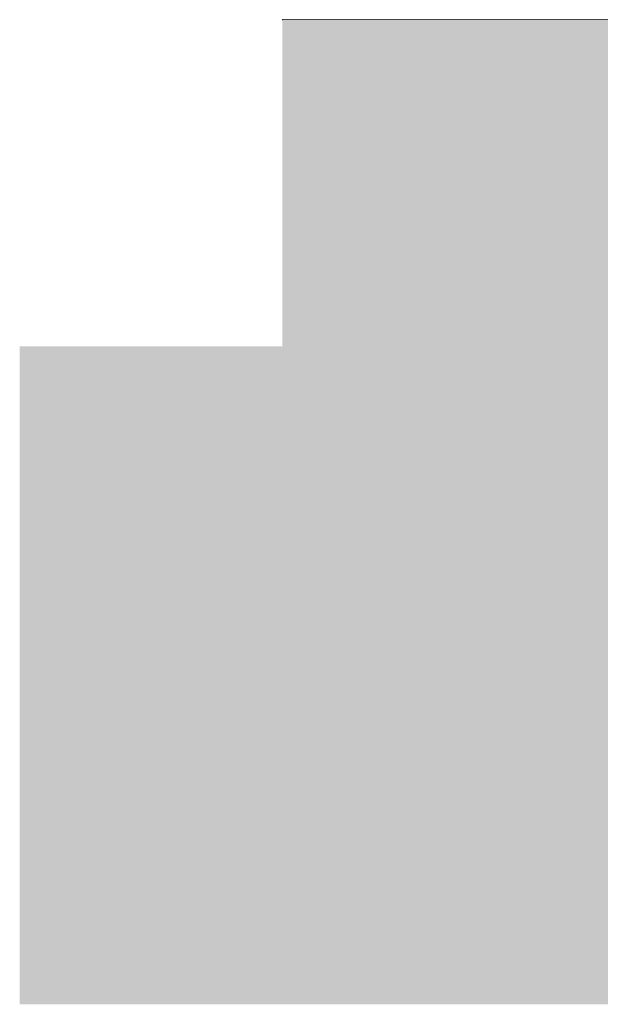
# Model space of a CAD drawing. Header units: millimetres. Extents: x -164296 to 75635, y 29674 to 91116.
# Tile 1 of 20: x -160742 to -159373, y 29674 to 31994. Entities that reach past the tile are written whole.
import ezdxf

# ---------------------------------------------------------------- set-up
doc = ezdxf.new("R2010")
doc.units = ezdxf.units.MM
doc.header["$MEASUREMENT"] = 0
doc.linetypes.add('Wipeout_Contour', pattern=[1000, 0, -1000])
doc.layers.add('Konstrukce - nosné', color=7, linetype='Continuous')
doc.layers.add('Výplně – Řezové', color=7, linetype='Continuous')

msp = doc.modelspace()

# ---------------------------------------------------------------- linework, layer by layer
at = {"layer": 'Konstrukce - nosné', "color": 7, "linetype": 'Continuous', "lineweight": 35}
msp.add_line((-152255.4, 31993.6), (-160122.8, 31993.6), dxfattribs=at)

# ---------------------------------------------------------------- next in the draw order: wipeouts: each hides what was drawn before it
at = {"color": 254, "linetype": 'Wipeout_Contour', "lineweight": 0, "ltscale": 1274274.653638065}
msp.add_wipeout([(-160741.8, 29673.6), (-160741.8, 31223.6), (-160122.8, 31223.6), (-160122.8, 31993.6), (-152404.7, 31993.6), (-152404.7, 31223.6), (-151645.1, 31223.6), (-151645.1, 29673.6)], dxfattribs=at).dxf.layer = 'Výplně – Řezové'

# ---------------------------------------------------------------- next in the draw order: hatches: boundary and pattern name
at = {"layer": 'Výplně – Řezové', "linetype": 'Continuous', "lineweight": 13, "true_color": 0xbf7d1a}
h = msp.add_hatch(dxfattribs=at)
h.set_pattern_fill('Zemina_0001', color=32, style=0, pattern_type=2)
h.set_pattern_definition([(45, (0, 0), (-55.154327, 55.154327), []), (45, (-18.38, 18.38), (-110.30865, 110.30865), []), (45, (-36.77, 36.77), (-110.30865, 110.30865), []), (135, (-55.154, 55.154), (18.3847756, 18.3847756), [77.999997, -77.999997])])
h.paths.add_polyline_path([(-160741.8, 29673.6), (-160741.8, 31223.6), (-160122.8, 31223.6), (-160122.8, 31993.6), (-152404.7, 31993.6), (-152404.7, 31223.6), (-151645.1, 31223.6), (-151645.1, 29673.6)])

doc.saveas('drawing.dxf')
